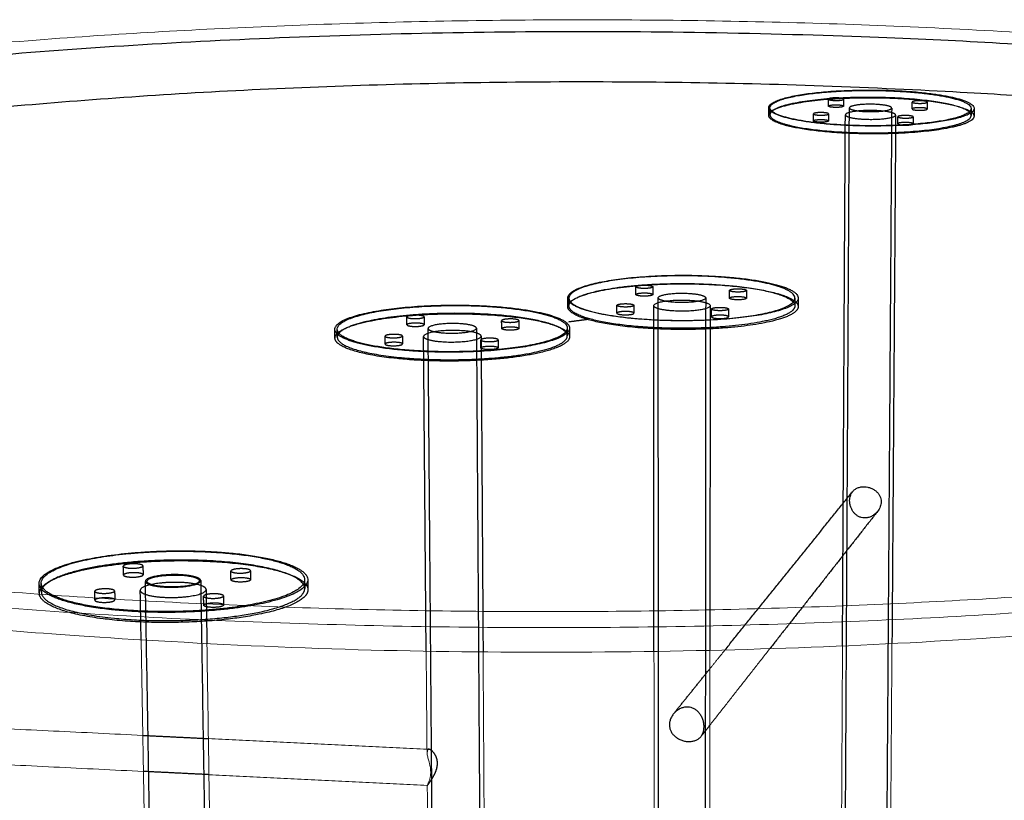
# Model space of a CAD drawing. Header units: millimetres. Extents: x -1524 to 1565, y -1495 to 941.
# Tile 4 of 7: x -1110 to -685, y -836 to -499. Entities that reach past the tile are written whole.
import ezdxf

# ---------------------------------------------------------------- set-up
doc = ezdxf.new("R2010")
doc.units = ezdxf.units.MM
doc.header["$MEASUREMENT"] = 0
doc.layers.add('Make2D$hidden$lines', color=7, linetype='Continuous', true_color=0xffffff)
doc.layers.add('Make2D$visible$lines', color=7, linetype='Continuous', lineweight=15, true_color=0x000000)

msp = doc.modelspace()

# ---------------------------------------------------------------- linework, layer by layer
at = {"layer": 'Make2D$hidden$lines'}
for points, weights, degree, knots in [([(-1523.94, -633.1), (-1518.95, -557.02), (-1180.2, -520.34), (-722.64, -470.8), (-383.13, -547.62)], [3173.70555653, 3151.38509604, 4222.16595954, 3232.43381279, 4051.7227373], 2, [2326.118982, 2326.118982, 2326.118982, 3063.05631, 3063.05631, 4084.075081, 4084.075081, 4084.075081]), ([(-1405.52, -710.41), (-1415.24, -706.89), (-1423.78, -703.24), (-1669.16, -598.4), (-1163.08, -541.65), (-730.32, -493.11), (-411.34, -568.2)], [3271.46016563, 3323.45696275, 3379.9490716, 2734.80682515, 4195.29832502, 3198.24096429, 4035.34391644], 2, [1998.824995, 1998.824995, 1998.824995, 2042.03754, 2042.03754, 3063.05631, 3063.05631, 4084.075081, 4084.075081, 4084.075081]), ([(-778.71, -541.76), (-753.14, -548.37), (-716.5, -543.92), (-680.33, -539.52), (-706.27, -533.08), (-731.72, -526.76), (-767.52, -530.99), (-803.79, -535.28), (-778.71, -541.76)], [4172.55297325, 2921.61112891, 4159.17973582, 2960.35726183, 4227.34827991, 3018.0160085, 4240.72151734, 2979.26987558, 4172.55297325], 2, [0, 0, 0, 80.110613, 80.110613, 160.221225, 160.221225, 240.331838, 240.331838, 320.442451, 320.442451, 320.442451]), ([(-777.29, -541.99), (-750.68, -548.28), (-715.89, -543.64), (-681.59, -539.06), (-708.48, -532.94), (-734.88, -526.93), (-768.92, -531.35), (-803.42, -535.82), (-777.29, -541.99)], [4171.10130159, 2921.99186113, 4160.87313945, 2962.37136399, 4228.20654219, 3017.21567248, 4238.43470433, 2976.83616961, 4171.10130159], 2, [0, 0, 0, 78.539816, 78.539816, 157.079633, 157.079633, 235.619449, 235.619449, 314.159265, 314.159265, 314.159265]), ([(-786.56, -540.58), (-786.35, -536.54), (-767.53, -534.31), (-731.74, -530.05), (-706.3, -536.4), (-697.99, -538.48), (-697.98, -540.99)], [3613.97059966, 3477.81384107, 4241.76917984, 3018.75681775, 4228.39594241, 3718.50656449, 3607.88363783], 2, [-288.836311, -288.836311, -288.836311, -240.331838, -240.331838, -160.221225, -160.221225, -127.989221, -127.989221, -127.989221]), ([(-699.23, -540.66), (-699.31, -538.03), (-708.5, -535.93), (-734.9, -529.89), (-768.93, -534.33), (-785.98, -536.55), (-786.08, -540.33)], [3597.83404063, 3690.06150847, 4229.14777227, 3017.88122265, 4239.37593441, 3504.92570793, 3602.61155938], 2, [123.638852, 123.638852, 123.638852, 157.079633, 157.079633, 235.619449, 235.619449, 281.332076, 281.332076, 281.332076]), ([(-754.91, -533.34), (-753.06, -533.81), (-755.71, -534.13), (-758.37, -534.44), (-760.22, -533.97), (-762.08, -533.5), (-759.42, -533.19), (-756.77, -532.87), (-754.91, -533.34)], [4225.65133214, 2985.86690502, 4220.63893919, 2983.01792466, 4221.62226547, 2987.25753839, 4226.63465842, 2990.10651875, 4225.65133214], 2, [-23.561945, -23.561945, -23.561945, -17.671459, -17.671459, -11.780972, -11.780972, -5.890486, -5.890486, 0, 0, 0]), ([(-723.3, -534.42), (-720.66, -534.11), (-718.78, -534.58), (-716.9, -535.05), (-719.54, -535.37), (-722.18, -535.68), (-724.07, -535.21), (-725.95, -534.74), (-723.3, -534.42)], [4218.76804817, 2984.54398529, 4217.78472189, 2980.30437157, 4212.77232894, 2977.45539121, 4213.75565522, 2981.69500493, 4218.76804817], 2, [0, 0, 0, 5.890486, 5.890486, 11.780972, 11.780972, 17.671459, 17.671459, 23.561945, 23.561945, 23.561945]), ([(-765.91, -539.52), (-763.22, -539.2), (-761.36, -539.68), (-759.49, -540.16), (-762.17, -540.48), (-764.86, -540.8), (-766.73, -540.32), (-768.59, -539.85), (-765.91, -539.52)], [4186.53551484, 2961.7521424, 4185.55218856, 2957.51252868, 4180.53979561, 2954.66354831, 4181.52312189, 2958.90316204, 4186.53551484], 2, [-23.561945, -23.561945, -23.561945, -17.671459, -17.671459, -11.780972, -11.780972, -5.890486, -5.890486, 0, 0, 0]), ([(-760.82, -536.63), (-760.78, -536.34), (-759.44, -536.18), (-756.78, -535.86), (-754.93, -536.33)], [3627.77319609, 3491.53203853, 4227.5758885, 2990.77206892, 4226.59256222], 2, [-9.387962, -9.387962, -9.387962, -5.890486, -5.890486, 0, 0, 0]), ([(-754.34, -536.66), (-754.35, -536.95), (-755.73, -537.12), (-758.39, -537.44), (-760.24, -536.97), (-760.82, -536.82), (-760.82, -536.64)], [3633.29816051, 3473.96653949, 4221.58016927, 2983.68347483, 4222.56349555, 3736.63768481, 3633.98655077], 2, [-21.237157, -21.237157, -21.237157, -17.671459, -17.671459, -11.780972, -11.780972, -9.462614, -9.462614, -9.462614]), ([(-733.81, -539.38), (-727.53, -540.97), (-736.4, -542.04), (-745.31, -543.11), (-751.56, -541.51), (-757.78, -539.92), (-748.9, -538.86), (-740.05, -537.79), (-733.81, -539.38)], [4207.31026308, 2967.9515947, 4190.60228658, 2958.4549935, 4193.88004085, 2972.58703925, 4210.58801735, 2982.08364045, 4207.31026308], 2, [0, 0, 0, 19.634954, 19.634954, 39.269908, 39.269908, 58.904862, 58.904862, 78.539816, 78.539816, 78.539816]), ([(-735.2, -536.55), (-729.93, -537.87), (-737.39, -538.77), (-744.86, -539.67), (-750.12, -538.33), (-755.35, -537), (-747.89, -536.11), (-740.45, -535.22), (-735.2, -536.55)], [4205.29461522, 2967.6568801, 4191.25991497, 2959.67973508, 4194.01322856, 2971.55065351, 4208.04792881, 2979.52779853, 4205.29461522], 2, [78.539816, 78.539816, 78.539816, 95.033178, 95.033178, 111.526539, 111.526539, 128.019901, 128.019901, 144.513262, 144.513262, 144.513262]), ([(-724.69, -537.87), (-724.69, -538.06), (-724.09, -538.21), (-722.21, -538.68), (-719.56, -538.36), (-718.2, -538.2), (-718.2, -537.91)], [3624.13953198, 3722.17025069, 4214.6968853, 2978.12094138, 4213.71355902, 3475.00732818, 3623.42194402], 2, [-20.025703, -20.025703, -20.025703, -17.671459, -17.671459, -11.780972, -11.780972, -8.251172, -8.251172, -8.251172]), ([(-718.2, -537.9), (-718.22, -537.72), (-718.8, -537.57), (-720.69, -537.1), (-723.33, -537.42)], [3628.69738641, 3735.22750266, 4218.72595197, 2985.20953546, 4219.70927825], 2, [-8.191457, -8.191457, -8.191457, -5.890486, -5.890486, 0, 0, 0]), ([(-697.98, -541.01), (-698.01, -545.03), (-716.53, -547.29), (-753.16, -551.77), (-778.73, -545.13)], [3606.88930796, 3445.7464346, 4160.22739831, 2922.35193817, 4173.60063574], 2, [-127.843169, -127.843169, -127.843169, -80.110613, -80.110613, 0, 0, 0]), ([(-777.3, -545.02), (-750.69, -551.34), (-715.92, -546.67), (-699.27, -544.44), (-699.23, -540.71)], [4172.04253167, 2922.6574113, 4161.81436952, 3478.5261508, 3596.04514716], 2, [0, 0, 0, 78.539816, 78.539816, 123.306533, 123.306533, 123.306533]), ([(-760.78, -543.03), (-760.79, -543.33), (-762.19, -543.5), (-764.87, -543.82), (-766.74, -543.34), (-767.32, -543.19), (-767.32, -543.01)], [3599.37686439, 3439.65566722, 4181.48102568, 2955.32909848, 4182.46435197, 3702.49454404, 3600.06003884], 2, [-15.353033, -15.353033, -15.353033, -11.780972, -11.780972, -5.890486, -5.890486, -3.578551, -3.578551, -3.578551]), ([(-765.92, -542.54), (-763.24, -542.22), (-761.37, -542.7), (-760.81, -542.84), (-760.79, -543.01)], [4187.47674491, 2962.41769257, 4186.49341863, 3725.87516621, 3610.01573535], 2, [-23.561945, -23.561945, -23.561945, -17.671459, -17.671459, -15.462526, -15.462526, -15.462526]), ([(-724.91, -543.96), (-726.81, -543.48), (-729.48, -543.8), (-730.83, -543.97), (-730.86, -544.26)], [4178.62680838, 2956.85515912, 4179.61013466, 3451.90778584, 3586.58491193], 2, [-23.561945, -23.561945, -23.561945, -17.671459, -17.671459, -14.173982, -14.173982, -14.173982]), ([(-724.89, -540.94), (-722.99, -541.42), (-725.66, -541.74), (-728.34, -542.07), (-730.23, -541.58), (-732.13, -541.1), (-729.46, -540.78), (-726.79, -540.46), (-724.89, -540.94)], [4177.6855783, 2951.94999522, 4172.67318535, 2949.10101486, 4173.65651164, 2953.34062858, 4178.66890458, 2956.18960895, 4177.6855783], 2, [0, 0, 0, 5.890486, 5.890486, 11.780972, 11.780972, 17.671459, 17.671459, 23.561945, 23.561945, 23.561945]), ([(-730.86, -544.27), (-730.86, -544.45), (-730.25, -544.61), (-728.36, -545.09), (-725.68, -544.77), (-724.31, -544.6), (-724.31, -544.3)], [3590.18027683, 3688.0246759, 4174.59774171, 2949.76656503, 4173.61441543, 3440.70004058, 3589.46715533], 2, [-14.129139, -14.129139, -14.129139, -11.780972, -11.780972, -5.890486, -5.890486, -2.354675, -2.354675, -2.354675]), ([(-865.2, -624.91), (-837.38, -633.27), (-795.55, -627.63), (-754.33, -622.07), (-782.64, -613.95), (-810.34, -606), (-851.08, -611.32), (-892.41, -616.72), (-865.2, -624.91)], [3711.89996932, 2595.88026606, 3698.52673189, 2634.62639898, 3766.69527599, 2692.28514565, 3780.06851342, 2653.53901273, 3711.89996932], 2, [0, 0, 0, 80.110613, 80.110613, 160.221225, 160.221225, 240.331838, 240.331838, 320.442451, 320.442451, 320.442451]), ([(-865.95, -624.5), (-890.83, -616.27), (-849.24, -611.32), (-808.19, -606.44), (-782.73, -614.46), (-756.72, -622.65), (-798.33, -627.76), (-840.51, -632.93), (-865.95, -624.5)], [3713.88223295, 2655.16516554, 3780.08927247, 2690.68835056, 3764.11960297, 2632.58064236, 3697.91256346, 2597.05745735, 3713.88223295], 2, [0, 0, 0, 78.539816, 78.539816, 157.079633, 157.079633, 235.619449, 235.619449, 314.159265, 314.159265, 314.159265]), ([(-873.35, -623.18), (-873.18, -617.92), (-851.07, -615.02), (-810.35, -609.67), (-782.65, -617.66), (-782.58, -617.68), (-782.5, -617.7)], [3224.44864757, 3081.2451592, 3781.1161759, 2693.02595489, 3767.74293847, 3767.62083798, 3767.52513429], 2, [-290.088039, -290.088039, -290.088039, -240.331838, -240.331838, -160.221225, -160.221225, -159.919482, -159.919482, -159.919482]), ([(-872.83, -622.88), (-872.7, -617.45), (-849.23, -614.64), (-808.19, -609.74), (-782.74, -617.79), (-775.33, -620.14), (-775.3, -622.91)], [3240.17706609, 3051.40876577, 3781.03050254, 2691.35390073, 3765.06083305, 3353.89379567, 3232.72774961], 2, [27.611654, 27.611654, 27.611654, 78.539816, 78.539816, 157.079633, 157.079633, 185.611675, 185.611675, 185.611675]), ([(-837.26, -614.29), (-839.28, -613.69), (-842.3, -614.09), (-845.33, -614.49), (-843.31, -615.08), (-841.3, -615.67), (-838.27, -615.27), (-835.25, -614.88), (-837.26, -614.29)], [3764.99832821, 2664.3756559, 3765.9816545, 2661.52667554, 3760.96926155, 2657.28706181, 3759.98593527, 2660.13604217, 3764.99832821], 2, [0, 0, 0, 5.890486, 5.890486, 11.780972, 11.780972, 17.671459, 17.671459, 23.561945, 23.561945, 23.561945]), ([(-797.83, -616.83), (-794.82, -616.43), (-796.87, -615.84), (-798.93, -615.25), (-801.93, -615.65), (-804.94, -616.04), (-802.89, -616.64), (-800.84, -617.23), (-797.83, -616.83)], [3752.11932501, 2654.57350872, 3757.13171796, 2658.81312244, 3758.11504424, 2655.96414208, 3753.10265129, 2651.72452836, 3752.11932501], 2, [0, 0, 0, 5.890486, 5.890486, 11.780972, 11.780972, 17.671459, 17.671459, 23.561945, 23.561945, 23.561945]), ([(-843.92, -618.01), (-843.88, -617.63), (-842.3, -617.42), (-839.28, -617.03), (-837.26, -617.62)], [3239.1278078, 3093.72763933, 3766.92288457, 2665.04120607, 3765.93955829], 2, [-9.480001, -9.480001, -9.480001, -5.890486, -5.890486, 0, 0, 0]), ([(-836.65, -618.02), (-836.65, -618.4), (-838.27, -618.61), (-841.29, -619.01), (-843.31, -618.42), (-843.92, -618.24), (-843.92, -618.02)], [3244.06339175, 3079.69906491, 3760.92716534, 2657.95261198, 3761.91049162, 3344.52741542, 3244.69047708], 2, [-21.31901, -21.31901, -21.31901, -17.671459, -17.671459, -11.780972, -11.780972, -9.545319, -9.545319, -9.545319]), ([(-813.96, -621.46), (-820.76, -619.46), (-830.85, -620.8), (-840.97, -622.15), (-834.2, -624.15), (-827.39, -626.17), (-817.24, -624.82), (-807.13, -623.46), (-813.96, -621.46)], [3746.65725915, 2656.3527776, 3749.93501342, 2646.8561764, 3733.22703693, 2632.72413064, 3729.94928265, 2642.22073185, 3746.65725915], 2, [0, 0, 0, 19.634954, 19.634954, 39.269908, 39.269908, 58.904862, 58.904862, 78.539816, 78.539816, 78.539816]), ([(-815.58, -618.32), (-821.29, -616.65), (-829.76, -617.77), (-838.27, -618.9), (-832.57, -620.58), (-826.86, -622.26), (-818.33, -621.13), (-809.84, -620), (-815.58, -618.32)], [3744.64161129, 2653.79693568, 3747.39492488, 2645.81979066, 3733.36022463, 2633.94887223, 3730.60691104, 2641.92601724, 3744.64161129], 2, [78.539816, 78.539816, 78.539816, 95.033178, 95.033178, 111.526539, 111.526539, 128.019901, 128.019901, 144.513262, 144.513262, 144.513262]), ([(-803.53, -619.57), (-803.52, -619.19), (-801.94, -618.98), (-798.93, -618.58), (-796.88, -619.18), (-796.27, -619.36), (-796.25, -619.57)], [3232.35810911, 3087.26507587, 3759.05627432, 2659.47867261, 3758.07294804, 3344.51023961, 3240.41469474], 2, [-15.370487, -15.370487, -15.370487, -11.780972, -11.780972, -5.890486, -5.890486, -3.681554, -3.681554, -3.681554]), ([(-797.84, -620.18), (-800.85, -620.58), (-802.9, -619.98), (-803.53, -619.8), (-803.53, -619.58)], [3753.06055509, 2652.39007853, 3754.04388137, 3329.99874004, 3234.40739627], 2, [-23.561945, -23.561945, -23.561945, -17.671459, -17.671459, -15.395352, -15.395352, -15.395352]), ([(-880.78, -626.98), (-907.9, -618.75), (-950.07, -624.26), (-992.86, -629.85), (-966.29, -638.32), (-939.11, -646.99), (-895.76, -641.14), (-853.06, -635.39), (-880.78, -626.98)], [3701.73252301, 2646.34954249, 3715.10576044, 2607.60340957, 3646.93721634, 2549.9446629, 3633.56397891, 2588.69079583, 3701.73252301], 2, [0, 0, 0, 80.110613, 80.110613, 160.221225, 160.221225, 240.331838, 240.331838, 320.442451, 320.442451, 320.442451]), ([(-882.8, -626.74), (-911.1, -618.91), (-951.31, -624.66), (-992.15, -630.49), (-964.26, -638.56), (-935.78, -646.81), (-894.52, -640.72), (-853.9, -634.73), (-882.8, -626.74)], [3702.88748998, 2645.75900838, 3713.11565212, 2605.37950551, 3645.78224938, 2550.53519702, 3635.55408724, 2590.91469989, 3702.88748998], 2, [0, 0, 0, 78.539816, 78.539816, 157.079633, 157.079633, 235.619449, 235.619449, 314.159265, 314.159265, 314.159265]), ([(-775.3, -622.94), (-775.32, -628.31), (-798.33, -631.15), (-840.5, -636.34), (-865.94, -627.88)], [3231.59025685, 3022.18887384, 3698.85379353, 2597.72300752, 3714.82346302], 2, [185.746364, 185.746364, 185.746364, 235.619449, 235.619449, 314.159265, 314.159265, 314.159265]), ([(-773.88, -623.26), (-773.9, -628.47), (-795.55, -631.4), (-837.15, -637.04), (-865.04, -628.71)], [3222.13030721, 3053.98757878, 3699.57439437, 2603.63854255, 3712.73060673], 2, [-128.842181, -128.842181, -128.842181, -80.110613, -80.110613, -0.301743, -0.301743, -0.301743]), ([(-846.42, -623.29), (-843.36, -622.88), (-845.39, -622.28), (-847.42, -621.67), (-850.48, -622.08), (-853.54, -622.49), (-851.51, -623.09), (-849.48, -623.7), (-846.42, -623.29)], [3719.88679168, 2631.78166582, 3724.89918463, 2636.02127955, 3725.88251091, 2633.17229919, 3720.87011796, 2628.93268546, 3719.88679168], 2, [-23.561945, -23.561945, -23.561945, -17.671459, -17.671459, -11.780972, -11.780972, -5.890486, -5.890486, 0, 0, 0]), ([(-804.58, -623.87), (-806.65, -623.26), (-809.69, -623.67), (-812.74, -624.08), (-810.67, -624.68), (-808.61, -625.29), (-805.56, -624.88), (-802.51, -624.47), (-804.58, -623.87)], [3717.03257438, 2630.45874609, 3718.01590066, 2627.60976573, 3713.00350771, 2623.37015201, 3712.02018143, 2626.21913237, 3717.03257438], 2, [-23.561945, -23.561945, -23.561945, -17.671459, -17.671459, -11.780972, -11.780972, -5.890486, -5.890486, 0, 0, 0]), ([(-973.84, -636.79), (-973.81, -631.14), (-950.03, -628.01), (-907.88, -622.48), (-880.77, -630.75)], [3178.08714324, 3006.46315154, 3716.15342292, 2647.09079147, 3702.78018549], 2, [-131.431463, -131.431463, -131.431463, -80.110598, -80.110598, 0, 0, 0]), ([(-882.79, -630.13), (-911.08, -622.27), (-951.28, -628.04), (-972.78, -631.12), (-972.85, -636.38)], [3703.82872005, 2646.42455855, 3714.05688219, 3034.53400421, 3163.16337812], 2, [0, 0, 0, 78.539816, 78.539816, 126.706813, 126.706813, 126.706813]), ([(-942.22, -628.08), (-944.18, -627.47), (-941.05, -627.06), (-937.92, -626.65), (-935.95, -627.26), (-933.98, -627.87), (-937.11, -628.29), (-940.25, -628.7), (-942.22, -628.08)], [3696.30321326, 2615.80087428, 3701.31560621, 2618.64985464, 3700.33227993, 2614.41024092, 3695.31988698, 2611.56126056, 3696.30321326], 2, [0, 0, 0, 5.890486, 5.890486, 11.780972, 11.780972, 17.671459, 17.671459, 23.561945, 23.561945, 23.561945]), ([(-896.17, -629.9), (-899.29, -630.31), (-901.3, -629.7), (-903.3, -629.08), (-900.19, -628.67), (-897.07, -628.26), (-895.07, -628.87), (-893.05, -629.49), (-896.17, -629.9)], [3687.45327673, 2605.9987271, 3688.43660301, 2610.23834083, 3693.44899596, 2613.08732119, 3692.46566968, 2608.84770746, 3687.45327673], 2, [-23.561945, -23.561945, -23.561945, -17.671459, -17.671459, -11.780972, -11.780972, -5.890486, -5.890486, 0, 0, 0]), ([(-844.77, -626.04), (-844.78, -625.83), (-845.39, -625.65), (-847.42, -625.04), (-850.47, -625.45), (-852.08, -625.66), (-852.12, -626.04)], [3212.60748505, 3315.81796519, 3725.8404147, 2636.68682972, 3726.82374099, 3060.78546328, 3204.6200451], 2, [-19.880391, -19.880391, -19.880391, -17.671459, -17.671459, -11.780972, -11.780972, -8.191457, -8.191457, -8.191457]), ([(-852.12, -626.06), (-852.12, -626.28), (-851.51, -626.46), (-849.48, -627.07), (-846.41, -626.66)], [3210.85419912, 3310.4058172, 3721.81134804, 2629.59823563, 3720.82802176], 2, [-8.117911, -8.117911, -8.117911, -5.890486, -5.890486, 0, 0, 0]), ([(-804.59, -627.24), (-806.65, -626.63), (-809.7, -627.04), (-811.29, -627.26), (-811.31, -627.64)], [3717.97380445, 2631.12429626, 3718.95713073, 3054.32289982, 3197.85034641], 2, [-23.561945, -23.561945, -23.561945, -17.671459, -17.671459, -14.081944, -14.081944, -14.081944]), ([(-811.31, -627.65), (-811.31, -627.87), (-810.68, -628.06), (-808.61, -628.67), (-805.56, -628.26), (-803.95, -628.04), (-803.95, -627.65)], [3200.5278921, 3295.8720371, 3713.94473779, 2624.03570218, 3712.9614115, 3046.47366739, 3199.87449425], 2, [-14.049298, -14.049298, -14.049298, -11.780972, -11.780972, -5.890486, -5.890486, -2.275698, -2.275698, -2.275698]), ([(-935.36, -631.03), (-935.37, -630.82), (-935.93, -630.65), (-937.9, -630.04), (-941.02, -630.45), (-942.72, -630.67), (-942.75, -631.07)], [3200.48726642, 3310.92120477, 3701.27351001, 2619.31540481, 3702.25683629, 3023.63782889, 3191.33461474], 2, [-13.897866, -13.897866, -13.897866, -11.780972, -11.780972, -5.890486, -5.890486, -2.208932, -2.208932, -2.208932]), ([(-942.19, -631.48), (-940.22, -632.09), (-937.08, -631.68), (-935.35, -631.45), (-935.36, -631.04)], [3697.24444334, 2612.22681073, 3696.26111706, 3008.58494214, 3197.71442269], 2, [-23.561945, -23.561945, -23.561945, -17.671459, -17.671459, -13.924879, -13.924879, -13.924879]), ([(-932.03, -633.78), (-937.6, -632.04), (-928.79, -630.87), (-920.02, -629.71), (-914.43, -631.44), (-908.82, -633.18), (-917.61, -634.35), (-926.44, -635.52), (-932.03, -633.78)], [3668.69417634, 2600.09398941, 3682.7288766, 2608.07113442, 3679.97556301, 2596.20021599, 3665.94086275, 2588.22307098, 3668.69417634], 2, [78.539816, 78.539816, 78.539816, 95.033178, 95.033178, 111.526539, 111.526539, 128.019901, 128.019901, 144.513262, 144.513262, 144.513262]), ([(-901.87, -632.69), (-901.85, -632.29), (-900.17, -632.06), (-897.06, -631.65), (-895.05, -632.27), (-894.48, -632.44), (-894.46, -632.65)], [3184.54804049, 3017.21126664, 3694.39022603, 2613.75287136, 3693.40689975, 3303.88262212, 3193.68156652], 2, [-15.462526, -15.462526, -15.462526, -11.780972, -11.780972, -5.890486, -5.890486, -3.773593, -3.773593, -3.773593]), ([(-896.15, -633.3), (-899.27, -633.72), (-901.28, -633.1), (-901.87, -632.92), (-901.87, -632.7)], [3688.3945068, 2606.66427727, 3689.37783309, 3290.69766729, 3187.46319103], 2, [-23.561945, -23.561945, -23.561945, -17.671459, -17.671459, -15.493919, -15.493919, -15.493919]), ([(-872.57, -636.27), (-872.56, -641.84), (-895.74, -644.98), (-939.08, -650.85), (-966.25, -642.15), (-973.81, -639.72), (-973.84, -636.83)], [3171.5214346, 2981.01413277, 3634.6116414, 2550.68547215, 3647.98487883, 3276.42585592, 3179.15820386], 2, [-290.428561, -290.428561, -290.428561, -240.331833, -240.331833, -160.221216, -160.221216, -131.59034, -131.59034, -131.59034]), ([(-972.85, -636.43), (-972.81, -639.5), (-964.23, -642), (-935.75, -650.28), (-894.5, -644.17), (-873.55, -641.06), (-873.57, -635.88)], [3164.40888298, 3247.31795324, 3646.72347945, 2551.20074719, 3636.49531731, 3010.2213332, 3158.85478782], 2, [126.936568, 126.936568, 126.936568, 157.079633, 157.079633, 235.619449, 235.619449, 282.692599, 282.692599, 282.692599]), ([(-946.49, -636.58), (-949.66, -637.01), (-951.65, -636.38), (-953.63, -635.75), (-950.46, -635.33), (-947.29, -634.91), (-945.3, -635.54), (-943.32, -636.16), (-946.49, -636.58)], [3655.2207434, 2583.20688421, 3656.20406968, 2587.44649793, 3661.21646263, 2590.2954783, 3660.23313634, 2586.05586457, 3655.2207434], 2, [0, 0, 0, 5.890486, 5.890486, 11.780972, 11.780972, 17.671459, 17.671459, 23.561945, 23.561945, 23.561945]), ([(-933.69, -637.42), (-940.3, -635.34), (-929.83, -633.95), (-919.39, -632.56), (-912.74, -634.62), (-906.05, -636.7), (-916.52, -638.1), (-927.03, -639.51), (-933.69, -637.42)], [3668.56098864, 2601.13037514, 3685.26896514, 2610.62697635, 3681.99121086, 2596.4949306, 3665.28323437, 2586.99832939, 3668.56098864], 2, [0, 0, 0, 19.634954, 19.634954, 39.269908, 39.269908, 58.904862, 58.904862, 78.539816, 78.539816, 78.539816]), ([(-910.3, -638.03), (-912.32, -637.4), (-909.16, -636.98), (-906.01, -636.55), (-903.99, -637.18), (-901.96, -637.81), (-905.12, -638.23), (-908.28, -638.66), (-910.3, -638.03)], [3648.33745942, 2581.88396448, 3653.34985237, 2584.73294484, 3652.36652609, 2580.49333111, 3647.35413314, 2577.64435075, 3648.33745942], 2, [-23.561945, -23.561945, -23.561945, -17.671459, -17.671459, -11.780972, -11.780972, -5.890486, -5.890486, 0, 0, 0]), ([(-944.7, -639.35), (-944.71, -639.14), (-945.27, -638.96), (-947.26, -638.33), (-950.42, -638.76), (-952.14, -638.98), (-952.18, -639.39)], [3165.79599173, 3275.04283691, 3661.17436642, 2590.96102847, 3662.1576927, 2990.87916483, 3156.7408308], 2, [-19.788352, -19.788352, -19.788352, -17.671459, -17.671459, -11.780972, -11.780972, -8.099419, -8.099419, -8.099419]), ([(-952.18, -639.41), (-952.18, -639.63), (-951.61, -639.81), (-949.63, -640.44), (-946.46, -640.01)], [3164.54470686, 3271.1396375, 3657.14529975, 2583.87243438, 3656.16197347], 2, [-8.017418, -8.017418, -8.017418, -5.890486, -5.890486, 0, 0, 0]), ([(-910.87, -641.05), (-910.85, -640.64), (-909.14, -640.41), (-905.99, -639.98), (-903.97, -640.61), (-903.39, -640.79), (-903.37, -641.01)], [3149.95425655, 2984.45260257, 3654.29108245, 2585.39849501, 3653.30775617, 3268.00425426, 3158.99029184], 2, [-21.353013, -21.353013, -21.353013, -17.671459, -17.671459, -11.780972, -11.780972, -9.664079, -9.664079, -9.664079]), ([(-903.37, -641.02), (-903.37, -641.44), (-905.1, -641.67), (-908.25, -642.09), (-910.28, -641.46)], [3153.1202307, 2975.36483199, 3648.29536322, 2578.30990092, 3649.2786895], 2, [-9.604995, -9.604995, -9.604995, -5.890486, -5.890486, 0, 0, 0]), ([(-994.02, -734.43), (-1023.54, -723.71), (-1072.65, -730.88), (-1122.6, -738.17), (-1093.84, -749.26), (-1064.34, -760.64), (-1013.61, -752.96), (-963.75, -745.42), (-994.02, -734.43)], [3240.64468981, 2320.31120891, 3254.01792724, 2281.56507599, 3185.84938314, 2223.90632932, 3172.47614571, 2262.65246224, 3240.64468981], 2, [0, 0, 0, 80.110613, 80.110613, 160.221225, 160.221225, 240.331838, 240.331838, 320.442451, 320.442451, 320.442451]), ([(-996.52, -734.03), (-1027.46, -723.84), (-1074.38, -731.32), (-1122.14, -738.93), (-1091.81, -749.49), (-1060.73, -760.31), (-1012.36, -752.32), (-964.85, -744.47), (-996.52, -734.03)], [3242.13102111, 2319.95498477, 3252.35918325, 2279.5754819, 3185.02578051, 2224.73117341, 3174.79761837, 2265.11067628, 3242.13102111], 2, [0, 0, 0, 78.539816, 78.539816, 157.079633, 157.079633, 235.619449, 235.619449, 314.159265, 314.159265, 314.159265]), ([(-1101.46, -747.02), (-1101.37, -739.36), (-1072.57, -735.14), (-1023.47, -727.93), (-993.96, -738.7)], [2788.88007859, 2612.89219107, 3255.06558973, 2321.05240293, 3241.6923523], 2, [-132.996131, -132.996131, -132.996131, -80.110603, -80.110603, 0, 0, 0]), ([(-996.48, -737.87), (-1027.4, -727.63), (-1074.31, -735.14), (-1100.63, -739.36), (-1100.56, -746.54)], [3243.07225119, 2320.62053494, 3253.30041333, 2633.73526041, 2775.84992049], 2, [0, 0, 0, 78.539816, 78.539816, 128.54759, 128.54759, 128.54759]), ([(-1064.63, -735.78), (-1066.77, -734.98), (-1063.11, -734.45), (-1059.46, -733.91), (-1057.33, -734.71), (-1055.18, -735.51), (-1058.84, -736.05), (-1062.49, -736.59), (-1064.63, -735.78)], [3235.5467444, 2289.99685067, 3240.55913734, 2292.84583103, 3239.57581106, 2288.60621731, 3234.56341811, 2285.75723695, 3235.5467444], 2, [0, 0, 0, 5.890486, 5.890486, 11.780972, 11.780972, 17.671459, 17.671459, 23.561945, 23.561945, 23.561945]), ([(-1056.68, -739), (-1056.71, -738.76), (-1057.26, -738.55), (-1059.4, -737.75), (-1063.04, -738.29), (-1065.14, -738.6), (-1065.14, -739.15)], [2820.55624292, 2928.38968572, 3240.51704114, 2293.5113812, 3241.50036742, 2617.51295185, 2810.35036171], 2, [-13.713788, -13.713788, -13.713788, -11.780972, -11.780972, -5.890486, -5.890486, -2.024855, -2.024855, -2.024855]), ([(-1064.56, -739.63), (-1062.42, -740.43), (-1058.77, -739.89), (-1056.67, -739.58), (-1056.68, -739.03)], [3236.48797447, 2286.42278712, 3235.50464819, 2614.53932022, 2810.74964272], 2, [-23.561945, -23.561945, -23.561945, -17.671459, -17.671459, -13.805827, -13.805827, -13.805827]), ([(-1054.04, -743.22), (-1060.08, -740.95), (-1049.81, -739.42), (-1039.56, -737.91), (-1033.49, -740.17), (-1027.38, -742.44), (-1037.65, -743.97), (-1047.96, -745.51), (-1054.04, -743.22)], [3207.93770748, 2274.2899658, 3221.97240773, 2282.26711081, 3219.21909414, 2270.39619238, 3205.18439389, 2262.41904736, 3207.93770748], 2, [78.539816, 78.539816, 78.539816, 95.033178, 95.033178, 111.526539, 111.526539, 128.019901, 128.019901, 144.513262, 144.513262, 144.513262]), ([(-1053.82, -742.97), (-1048.89, -745.24), (-1038.72, -743.97), (-1028.58, -742.7), (-1033.55, -740.45), (-1038.48, -738.2), (-1048.59, -739.46), (-1058.72, -740.72), (-1053.82, -742.97)], [3208.80357711, 2263.07484916, 3205.13599711, 2269.67194721, 3218.13328265, 2281.45578664, 3221.80086265, 2274.85868858, 3208.80357711], 2, [0, 0, 0, 27.687819, 27.687819, 55.375639, 55.375639, 83.063458, 83.063458, 110.751278, 110.751278, 110.751278]), ([(-1012.35, -738.15), (-1015.98, -738.7), (-1018.17, -737.89), (-1020.35, -737.09), (-1016.72, -736.55), (-1013.09, -736.01), (-1010.9, -736.81), (-1008.71, -737.61), (-1012.35, -738.15)], [3226.69680786, 2280.19470349, 3227.68013414, 2284.43431722, 3232.69252709, 2287.28329758, 3231.70920081, 2283.04368385, 3226.69680786], 2, [-23.561945, -23.561945, -23.561945, -17.671459, -17.671459, -11.780972, -11.780972, -5.890486, -5.890486, 0, 0, 0]), ([(-1055.93, -747.39), (-1063.12, -744.67), (-1050.89, -742.85), (-1038.71, -741.04), (-1031.48, -743.74), (-1024.2, -746.45), (-1036.43, -748.28), (-1048.7, -750.12), (-1055.93, -747.39)], [3207.80451978, 2275.32635153, 3224.51249627, 2284.82295274, 3221.234742, 2270.69090698, 3204.5267655, 2261.19430578, 3207.80451978], 2, [0, 0, 0, 19.634954, 19.634954, 39.269908, 39.269908, 58.904862, 58.904862, 78.539816, 78.539816, 78.539816]), ([(-1018.72, -741.24), (-1018.69, -740.7), (-1016.66, -740.39), (-1013.04, -739.85), (-1010.85, -740.66), (-1010.26, -740.88), (-1010.24, -741.14)], [2794.82498064, 2625.97923403, 3233.63375717, 2287.94884775, 3232.65043089, 2906.45189446, 2803.92256712], 2, [-15.554565, -15.554565, -15.554565, -11.780972, -11.780972, -5.890486, -5.890486, -3.865632, -3.865632, -3.865632]), ([(-1012.29, -742.01), (-1015.93, -742.55), (-1018.11, -741.74), (-1018.71, -741.52), (-1018.72, -741.25)], [3227.63803794, 2280.86025366, 3228.62136422, 2898.88771417, 2800.23109938], 2, [-23.561945, -23.561945, -23.561945, -17.671459, -17.671459, -15.612903, -15.612903, -15.612903]), ([(-985.51, -745.48), (-985.42, -753.04), (-1013.54, -757.32), (-1064.26, -765.03), (-1093.76, -753.6), (-1101.38, -750.65), (-1101.46, -747.12)], [2784.98176603, 2586.64919148, 3173.52380821, 2224.64713858, 3186.89704564, 2883.66032568, 2791.38566138], 2, [-291.989162, -291.989162, -291.989162, -240.331848, -240.331848, -160.221225, -160.221225, -133.366572, -133.366572, -133.366572]), ([(-1100.56, -746.57), (-1100.48, -750.33), (-1091.73, -753.39), (-1060.66, -764.25), (-1012.3, -756.23), (-986.81, -752), (-986.9, -744.96)], [2776.55214146, 2858.34921982, 3185.96701059, 2225.39672358, 3175.73884845, 2612.6377163, 2772.23502539], 2, [128.670333, 128.670333, 128.670333, 157.079633, 157.079633, 235.619449, 235.619449, 284.221291, 284.221291, 284.221291]), ([(-1071.09, -746.9), (-1074.81, -747.45), (-1076.96, -746.63), (-1079.11, -745.81), (-1075.4, -745.26), (-1071.7, -744.71), (-1069.55, -745.53), (-1067.39, -746.34), (-1071.09, -746.9)], [3194.46427453, 2257.4028606, 3195.44760081, 2261.64247432, 3200.45999376, 2264.49145468, 3199.47666748, 2260.25184096, 3194.46427453], 2, [0, 0, 0, 5.890486, 5.890486, 11.780972, 11.780972, 17.671459, 17.671459, 23.561945, 23.561945, 23.561945]), ([(-1029.94, -748.79), (-1032.14, -747.96), (-1028.45, -747.41), (-1024.77, -746.86), (-1022.57, -747.68), (-1020.36, -748.5), (-1024.05, -749.06), (-1027.74, -749.61), (-1029.94, -748.79)], [3187.58099056, 2256.07994087, 3192.59338351, 2258.92892123, 3191.61005722, 2254.6893075, 3186.59766428, 2251.84032714, 3187.58099056], 2, [-23.561945, -23.561945, -23.561945, -17.671459, -17.671459, -11.780972, -11.780972, -5.890486, -5.890486, 0, 0, 0]), ([(-1068.89, -749.87), (-1068.92, -749.62), (-1069.47, -749.41), (-1071.63, -748.59), (-1075.33, -749.14), (-1077.46, -749.46), (-1077.46, -750.03)], [2785.63557824, 2892.14429388, 3200.41789755, 2265.15700485, 3201.40122384, 2585.12131177, 2775.55012678], 2, [-19.604274, -19.604274, -19.604274, -17.671459, -17.671459, -11.780972, -11.780972, -7.915341, -7.915341, -7.915341]), ([(-1077.46, -750.03), (-1077.46, -750.3), (-1076.88, -750.52), (-1074.73, -751.34), (-1071.02, -750.79)], [2778.14516795, 2879.41667355, 3196.38883089, 2258.06841077, 3195.40550461], 2, [-7.889371, -7.889371, -7.889371, -5.890486, -5.890486, 0, 0, 0]), ([(-1030.49, -752.17), (-1030.45, -751.61), (-1028.39, -751.3), (-1024.71, -750.75), (-1022.51, -751.57), (-1021.92, -751.8), (-1021.9, -752.06)], [2760.13370595, 2593.40408195, 3193.53461358, 2259.5944714, 3192.5512873, 2870.39001462, 2769.12233219], 2, [-21.445051, -21.445051, -21.445051, -17.671459, -17.671459, -11.780972, -11.780972, -9.756118, -9.756118, -9.756118]), ([(-1021.9, -752.07), (-1021.89, -752.64), (-1023.99, -752.96), (-1027.68, -753.51), (-1029.88, -752.68)], [2766.14001534, 2580.5898601, 3187.53889435, 2252.50587731, 3188.52222063], 2, [-9.725807, -9.725807, -9.725807, -5.890486, -5.890486, 0, 0, 0]), ([(-929.59, -820.4), (-929.59, -820.02), (-929.66, -819.26), (-929.94, -818.15), (-930.4, -817.07), (-931.03, -816.07), (-931.7, -815.31), (-932.28, -814.84), (-932.68, -814.58), (-933.06, -814.42), (-933.39, -814.37), (-933.68, -814.43), (-933.83, -814.55), (-933.88, -814.62), (-933.99, -814.75), (-934.05, -814.94), (-934.11, -815.29), (-934.11, -815.42), (-934.11, -815.55)], [1, 1, 1, 1, 1, 1, 1, 1, 1, 1, 1, 1, 1, 1, 0.999861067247, 0.999725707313, 0.999530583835, 0.999467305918, 0.999405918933], 3, [0, 0, 0, 0, 1.152241, 2.287005, 3.415155, 4.648778, 5.847793, 6.413776, 6.889399, 7.291441, 7.623763, 7.895872, 8.163536, 8.163536, 8.163536, 9.799438, 9.799438, 10.616623, 10.616623, 10.616623, 10.616623]), ([(-933.99, -830.02), (-933.99, -830.03), (-933.98, -830.03), (-933.93, -829.99), (-933.86, -829.91), (-933.76, -829.77), (-933.61, -829.58), (-933.29, -829.15), (-932.67, -828.26), (-931.93, -827.13), (-931.18, -825.83), (-930.42, -824.3), (-929.78, -822.52), (-929.59, -821.08), (-929.59, -820.4)], [3729.26391882, 3729.52876155, 3729.79411108, 3730.61621896, 3731.1642648, 3731.69498874, 3731.69498874, 3731.69498874, 3731.69498874, 3731.69498874, 3731.69498874, 3731.69498874, 3731.69498874, 3731.69498874, 3731.69498874], 3, [36.577884, 36.577884, 36.577884, 36.577884, 37.37506, 37.37506, 39.051592, 39.051592, 39.051592, 39.767579, 40.652194, 42.326639, 43.822246, 45.145167, 47.452836, 49.477523, 49.477523, 49.477523, 49.477523])]:
    msp.add_rational_spline(points, weights, degree=degree, knots=knots, dxfattribs=at)
for points in [[(-760.82, -536.64), (-760.81, -535.15), (-760.81, -533.67)], [(-754.33, -533.68), (-754.34, -535.17), (-754.34, -536.66)], [(-724.69, -537.87), (-724.68, -536.38), (-724.67, -534.89)], [(-718.18, -534.92), (-718.19, -536.41), (-718.2, -537.91)], [(-786.56, -540.65), (-786.55, -539), (-786.55, -537.34)], [(-786.08, -540.36), (-786.08, -538.89), (-786.08, -537.42)], [(-754.94, -1115.68), (-753.35, -826.55), (-751.77, -537.42)], [(-733.53, -537.5), (-735.5, -826.66), (-737.48, -1115.81)], [(-699.2, -537.75), (-699.22, -539.23), (-699.23, -540.71)], [(-697.94, -537.69), (-697.96, -539.35), (-697.98, -541.01)], [(-767.32, -543.01), (-767.32, -541.51), (-767.31, -540.01)], [(-760.77, -540.02), (-760.78, -541.53), (-760.78, -543.03)], [(-754.75, -769.76), (-754.14, -655.09), (-753.52, -540.42)], [(-731.81, -540.52), (-732.61, -654.64), (-733.4, -768.76)], [(-730.86, -544.27), (-730.85, -542.76), (-730.84, -541.25)], [(-724.28, -541.28), (-724.29, -542.79), (-724.31, -544.3)], [(-843.92, -618.02), (-843.92, -616.36), (-843.92, -614.69)], [(-836.65, -614.69), (-836.65, -616.35), (-836.65, -618.02)], [(-803.53, -619.58), (-803.53, -617.91), (-803.52, -616.25)], [(-796.24, -616.25), (-796.24, -617.92), (-796.25, -619.59)], [(-873.35, -623.26), (-873.36, -621.42), (-873.36, -619.58)], [(-872.83, -622.93), (-872.83, -621.29), (-872.84, -619.65)], [(-833.87, -1261.62), (-834.09, -940.55), (-834.3, -619.47)], [(-813.82, -619.47), (-814.09, -940.55), (-814.37, -1261.63)], [(-775.28, -619.62), (-775.29, -621.28), (-775.3, -622.94)], [(-773.87, -619.58), (-773.87, -621.42), (-773.88, -623.26)], [(-852.12, -626.06), (-852.12, -624.38), (-852.13, -622.69)], [(-844.78, -622.69), (-844.77, -624.37), (-844.77, -626.05)], [(-836.13, -772.13), (-836.19, -697.48), (-836.25, -622.83)], [(-811.87, -622.83), (-811.95, -697.25), (-812.02, -771.66)], [(-811.31, -627.65), (-811.31, -625.97), (-811.31, -624.28)], [(-803.94, -624.28), (-803.95, -625.97), (-803.95, -627.65)], [(-942.75, -631.09), (-942.77, -629.39), (-942.78, -627.7)], [(-935.38, -627.66), (-935.37, -629.35), (-935.36, -631.04)], [(-872.82, -629.75), (-868.93, -629.23), (-865.04, -628.71)], [(-973.84, -636.83), (-973.86, -634.94), (-973.88, -633.06)], [(-972.85, -636.43), (-972.87, -634.76), (-972.89, -633.1)], [(-928.34, -1284.99), (-930.99, -958.84), (-933.64, -632.69)], [(-912.79, -632.58), (-910.65, -958.68), (-908.5, -1284.79)], [(-901.87, -632.7), (-901.88, -631), (-901.89, -629.31)], [(-894.47, -629.27), (-894.46, -630.97), (-894.46, -632.67)], [(-873.58, -632.5), (-873.57, -634.19), (-873.57, -635.88)], [(-872.59, -632.54), (-872.58, -634.41), (-872.57, -636.27)], [(-952.18, -639.41), (-952.2, -637.71), (-952.21, -636.01)], [(-944.73, -635.95), (-944.72, -637.65), (-944.7, -639.36)], [(-934.48, -772.01), (-935.04, -704.06), (-935.6, -636.11)], [(-910.78, -635.99), (-910.35, -704.17), (-909.91, -772.34)], [(-910.87, -641.06), (-910.88, -639.34), (-910.89, -637.63)], [(-903.39, -637.6), (-903.38, -639.31), (-903.37, -641.02)], [(-805.47, -771.5), (-777.94, -737.32), (-750.42, -703.15)], [(-739.61, -711.65), (-762.86, -741.29), (-786.11, -770.94)], [(-1056.74, -735.21), (-1056.71, -737.12), (-1056.68, -739.03)], [(-1065.14, -739.15), (-1065.17, -737.24), (-1065.21, -735.33)], [(-1018.72, -741.25), (-1018.75, -739.33), (-1018.78, -737.41)], [(-1010.29, -737.31), (-1010.27, -739.23), (-1010.24, -741.15)], [(-1101.46, -747.12), (-1101.5, -745), (-1101.55, -742.88)], [(-1100.56, -746.57), (-1100.6, -744.66), (-1100.64, -742.75)], [(-1042.87, -1476.53), (-1049.28, -1109.21), (-1055.68, -741.9)], [(-1031.81, -741.55), (-1026.07, -1108.75), (-1020.33, -1475.94)], [(-986.94, -741.13), (-986.92, -743.05), (-986.9, -744.96)], [(-985.56, -741.27), (-985.54, -743.38), (-985.51, -745.48)], [(-1077.46, -750.03), (-1077.5, -748.1), (-1077.54, -746.16)], [(-1068.96, -746.01), (-1068.93, -747.95), (-1068.89, -749.89)], [(-1057.51, -767.19), (-1057.7, -756.5), (-1057.89, -745.81)], [(-1029.48, -745.39), (-1029.3, -757.09), (-1029.12, -768.79)], [(-1030.49, -752.19), (-1030.52, -750.24), (-1030.55, -748.3)], [(-1021.96, -748.19), (-1021.93, -750.13), (-1021.9, -752.07)], [(-827.68, -799.1), (-819.86, -789.38), (-812.03, -779.65)], [(-812.05, -804.03), (-813.92, -806.41), (-815.79, -808.79)], [(-1056.79, -808.38), (-1042.63, -809.07), (-1028.48, -809.76)], [(-934.12, -814.35), (-933.73, -814.37), (-933.34, -814.39)], [(-1028.24, -825.36), (-1042.38, -824.66), (-1056.51, -823.96)]]:
    msp.add_open_spline(points, degree=2, dxfattribs=at)
for points, weights in [([(-754.93, -536.33), (-754.38, -536.47), (-754.35, -536.64)], [4226.59256222, 3761.57002208, 3644.60951929]), ([(-723.33, -537.42), (-724.67, -537.58), (-724.69, -537.87)], [4219.70927825, 3485.03347388, 3621.01812289]), ([(-778.73, -545.13), (-786.57, -543.09), (-786.56, -540.65)], [4173.60063574, 3709.00356888, 3616.41747716]), ([(-786.08, -540.36), (-786.09, -542.93), (-777.3, -545.02)], [3603.48051714, 3675.7976598, 4172.04253167]), ([(-767.32, -543), (-767.28, -542.7), (-765.92, -542.54)], [3593.33998514, 3458.4063505, 4187.47674491]), ([(-724.31, -544.29), (-724.32, -544.11), (-724.91, -543.96)], [3594.18962371, 3699.71615877, 4178.62680838]), ([(-837.26, -617.62), (-836.66, -617.8), (-836.65, -618.01)], [3765.93955829, 3351.51282106, 3247.20126899]), ([(-796.25, -619.59), (-796.25, -619.97), (-797.84, -620.18)], [3233.74854024, 3080.79929717, 3753.06055509]), ([(-782.5, -617.7), (-773.93, -620.2), (-773.88, -623.22)], [3767.52513429, 3332.37221767, 3223.62075728]), ([(-865.18, -628.67), (-873.34, -626.2), (-873.35, -623.26)], [3712.9476318, 3316.44321217, 3226.50782789]), ([(-865.94, -627.88), (-872.82, -625.59), (-872.83, -622.93)], [3714.82346302, 3345.92903223, 3242.07321081]), ([(-865.04, -628.71), (-865.11, -628.69), (-865.18, -628.67)], [3712.73060673, 3712.82572607, 3712.9476318]), ([(-846.41, -626.66), (-844.77, -626.44), (-844.77, -626.05)], [3720.82802176, 3045.36698983, 3210.23352899]), ([(-803.95, -627.64), (-803.97, -627.42), (-804.59, -627.24)], [3205.8209108, 3308.81538373, 3717.97380445]), ([(-942.75, -631.09), (-942.75, -631.3), (-942.19, -631.48)], [3198.26326926, 3305.24685842, 3697.24444334]), ([(-894.46, -632.67), (-894.45, -633.07), (-896.15, -633.3)], [3186.88146509, 3009.70703129, 3688.3945068]), ([(-873.57, -635.85), (-873.64, -632.67), (-882.79, -630.13)], [3159.96069858, 3260.66722029, 3703.82872005]), ([(-880.77, -630.75), (-872.67, -633.21), (-872.58, -636.21)], [3702.78018549, 3289.62348573, 3173.71899492]), ([(-946.46, -640.01), (-944.7, -639.78), (-944.7, -639.36)], [3656.16197347, 2974.23808077, 3164.00350294]), ([(-910.28, -641.46), (-910.87, -641.28), (-910.87, -641.06)], [3649.2786895, 3256.58729549, 3153.69546957]), ([(-1065.14, -739.15), (-1065.14, -739.41), (-1064.56, -739.63)], [2811.68445017, 2913.49198806, 3236.48797447]), ([(-986.9, -744.92), (-987.01, -741), (-996.48, -737.87)], [2773.41872999, 2872.76867931, 3243.07225119]), ([(-993.96, -738.7), (-985.65, -741.73), (-985.51, -745.41)], [3241.6923523, 2897.75921356, 2787.22869057]), ([(-1010.24, -741.15), (-1010.23, -741.7), (-1012.29, -742.01)], [2799.73662269, 2614.96284954, 3227.63803794]), ([(-1071.02, -750.79), (-1068.88, -750.47), (-1068.89, -749.89)], [3195.40550461, 2579.40698088, 2777.69775841]), ([(-1029.88, -752.68), (-1030.48, -752.46), (-1030.49, -752.19)], [3188.52222063, 2864.8072427, 2766.62535786])]:
    msp.add_rational_spline(points, weights, degree=2, dxfattribs=at)
for points, knots in [([(-750.42, -703.15), (-750.28, -702.97), (-749.97, -702.64), (-749.26, -702.04), (-748.21, -701.46), (-746.77, -701.07), (-745.77, -701.02), (-745.26, -701.04), (-744.8, -701.05), (-743.85, -701.17), (-742.47, -701.58), (-741.2, -702.21), (-740.09, -703.03), (-739.2, -703.99), (-738.54, -705.07), (-738.14, -706.25), (-738.06, -707.07), (-738.07, -707.47), (-738.07, -707.65), (-738.09, -708), (-738.19, -708.72), (-738.55, -710.01), (-739.12, -711.03), (-739.61, -711.65)], [0, 0, 0, 0, 0.689275, 1.353283, 2.776818, 4.268288, 5.784696, 5.784696, 5.784696, 7.18342, 8.645826, 10.067132, 11.44147, 12.749545, 13.989938, 15.227488, 16.441144, 16.441144, 16.441144, 16.971513, 17.506803, 18.616811, 20.972372, 20.972372, 20.972372, 20.972372]), ([(-751.68, -706.97), (-751.68, -706.79), (-751.66, -706.44), (-751.59, -705.75), (-751.4, -704.92), (-751.02, -704), (-750.67, -703.46), (-750.48, -703.22)], [0, 0, 0, 0, 0.53387, 1.056011, 2.086348, 3.075956, 4.012673, 4.012673, 4.012673, 4.012673]), ([(-739.61, -711.65), (-739.79, -711.88), (-740.18, -712.32), (-741.03, -713.09), (-742.21, -713.85), (-743.75, -714.4), (-744.82, -714.49), (-745.34, -714.47), (-745.78, -714.46), (-746.63, -714.33), (-747.84, -713.87), (-748.92, -713.16), (-749.87, -712.23), (-750.65, -711.09), (-751.24, -709.8), (-751.6, -708.41), (-751.68, -707.45), (-751.68, -706.97)], [0, 0, 0, 0, 0.887857, 1.755014, 3.424682, 5.065581, 6.630134, 6.630134, 6.630134, 7.929056, 9.210345, 10.476303, 11.80594, 13.178578, 14.608464, 16.029273, 17.476628, 17.476628, 17.476628, 17.476628]), ([(-829.48, -803.86), (-829.48, -803.35), (-829.36, -802.33), (-828.85, -800.87), (-828.06, -799.51), (-827.02, -798.31), (-825.78, -797.33), (-824.42, -796.62), (-822.97, -796.2), (-821.96, -796.14), (-821.47, -796.17), (-821.01, -796.19), (-820.09, -796.34), (-818.78, -796.86), (-817.58, -797.67), (-816.54, -798.73), (-815.67, -800.02), (-815.02, -801.5), (-814.61, -803.08), (-814.52, -804.17), (-814.52, -804.71), (-814.52, -805.19), (-814.59, -806.11), (-814.95, -807.4), (-815.54, -808.54), (-816.36, -809.48), (-817.39, -810.23), (-818.63, -810.76), (-820.02, -811.05), (-820.99, -811.07), (-821.47, -811.04), (-821.98, -811.02), (-823.03, -810.87), (-824.55, -810.4), (-825.97, -809.69), (-827.21, -808.78), (-828.21, -807.7), (-828.94, -806.51), (-829.39, -805.21), (-829.48, -804.31), (-829.48, -803.86)], [0, 0, 0, 0, 1.519496, 3.064083, 4.60782, 6.230571, 7.806443, 9.319604, 10.827448, 12.314366, 12.314366, 12.314366, 13.681104, 15.102818, 16.508221, 17.987178, 19.558173, 21.16275, 22.803278, 24.432625, 24.432625, 24.432625, 25.866451, 27.188998, 28.4497, 29.68535, 30.912912, 32.256151, 33.697151, 35.151182, 35.151182, 35.151182, 36.687015, 38.309671, 39.898308, 41.439239, 42.903627, 44.286499, 45.61912, 46.988871, 46.988871, 46.988871, 46.988871])]:
    msp.add_open_spline(points, degree=3, knots=knots, dxfattribs=at)
at = {"layer": 'Make2D$visible$lines'}
for points, weights, knots in [([(-382.95, -542.28), (56.68, -640.97), (-465.05, -725.4), (-1115.43, -830.64), (-1464.95, -681.99), (-1720.64, -573.24), (-1180.34, -515.21), (-722.6, -466.04), (-382.95, -542.28)], [4050.10920002, 2496.42649012, 3181.29442182, 2002.60322712, 3351.73764407, 2737.46960664, 4220.55242227, 3231.29286964, 4050.10920002], [0, 0, 0, 1021.01877, 1021.01877, 2042.03754, 2042.03754, 3063.05631, 3063.05631, 4084.075081, 4084.075081, 4084.075081]), ([(-224.65, -629.64), (-220.12, -692.13), (-465.23, -732.1), (-1115.26, -838.12), (-1464.64, -688.38), (-1525.85, -662.14), (-1523.94, -633.1)], [3086.07767499, 2819.29790868, 3182.9079591, 2003.74417027, 3353.35118134, 3182.30985482, 3173.70555653], [479.313337, 479.313337, 479.313337, 1021.01877, 1021.01877, 2042.03754, 2042.03754, 2326.118982, 2326.118982, 2326.118982]), ([(-341.54, -707.29), (-399.97, -728.96), (-494.65, -744.54), (-1056.56, -836.99), (-1405.52, -710.41)], [3009.18759098, 3052.71688863, 3219.99466303, 2094.88535554, 3271.46016563], [780.936763, 780.936763, 780.936763, 1021.01877, 1021.01877, 1998.824995, 1998.824995, 1998.824995])]:
    msp.add_rational_spline(points, weights, degree=2, knots=knots, dxfattribs=at)
for points in [[(-1045.02, -1476.59), (-1051.26, -1121.89), (-1057.51, -767.19)], [(-1029.12, -768.79), (-1023.65, -1122.34), (-1018.18, -1475.89)], [(-733.4, -768.76), (-733.78, -822.8), (-734.15, -876.84)], [(-934.11, -815.59), (-934.29, -793.8), (-934.48, -772.01)], [(-909.91, -772.34), (-908.26, -1028.56), (-906.62, -1284.77)], [(-835.72, -1261.63), (-835.93, -1016.88), (-836.13, -772.13)], [(-812.02, -771.66), (-812.07, -822.21), (-812.12, -872.76)], [(-786.11, -770.94), (-799.08, -787.49), (-812.05, -804.03)], [(-812.03, -779.65), (-808.75, -775.58), (-805.47, -771.5)], [(-755.32, -875.73), (-755.03, -822.75), (-754.75, -769.76)], [(-1364.91, -793.39), (-1210.85, -800.89), (-1056.79, -808.38)], [(-1056.51, -823.96), (-1211.11, -816.31), (-1365.71, -808.67)], [(-1028.48, -809.76), (-981.3, -812.06), (-934.12, -814.35)], [(-933.99, -830.03), (-981.12, -827.7), (-1028.24, -825.36)], [(-933.42, -899.41), (-933.71, -864.71), (-933.99, -830.02)]]:
    msp.add_open_spline(points, degree=2, dxfattribs=at)
msp.add_open_spline([(-934.11, -815.59), (-934.11, -815.83), (-934.06, -816.36), (-933.91, -817.17), (-933.63, -818.32), (-933.33, -819.41), (-933.01, -820.68), (-932.76, -821.79), (-932.57, -823.07), (-932.52, -823.89), (-932.52, -824.28), (-932.51, -824.52), (-932.53, -824.98), (-932.61, -825.89), (-932.82, -827.02), (-933.17, -828.09), (-933.47, -828.83), (-933.68, -829.3), (-933.83, -829.62), (-933.94, -829.85), (-933.97, -829.94), (-933.99, -829.99), (-933.99, -830.01), (-933.99, -830.02)], degree=3, knots=[0, 0, 0, 0, 0.706579, 1.596233, 2.476345, 4.269571, 4.986265, 6.395066, 7.674388, 8.858302, 8.858302, 8.858302, 9.562684, 10.238591, 11.61367, 12.987671, 13.612058, 14.020487, 14.538847, 14.672663, 14.78422, 14.819173, 14.838692, 14.838692, 14.838692, 14.838692], dxfattribs=at)

doc.saveas('drawing.dxf')
